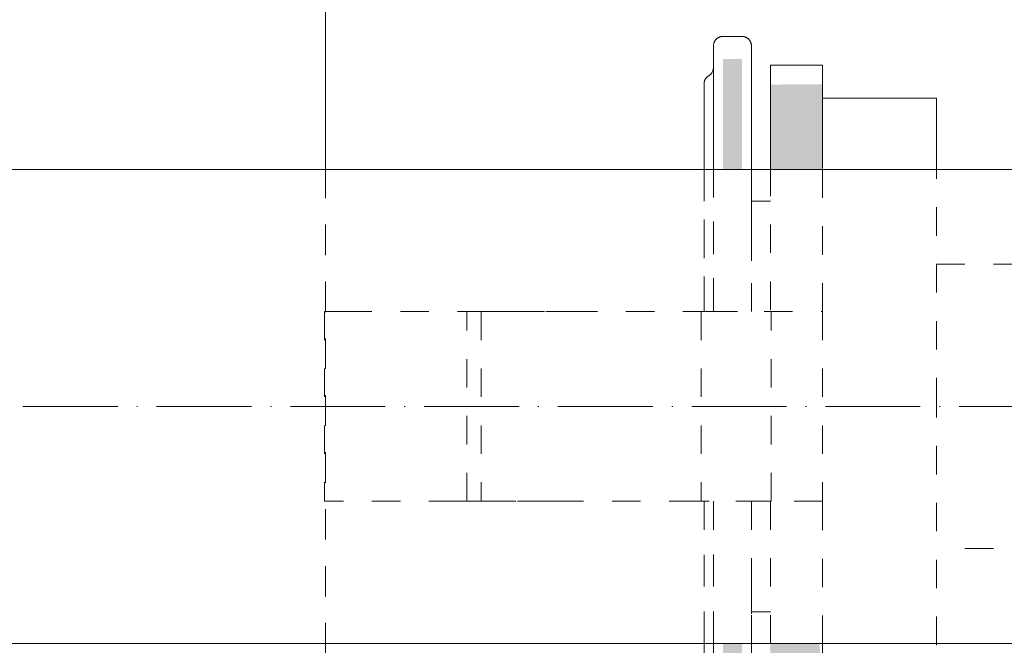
# Model space of a CAD drawing. Header units: millimetres. Extents: x 9824119 to 13672909, y -72394 to 462135.
# Tile 67 of 256: x 10118361 to 10118465, y -2601 to -2535. Entities that reach past the tile are written whole.
import ezdxf

# ---------------------------------------------------------------- set-up
doc = ezdxf.new("R2010")
doc.units = ezdxf.units.MM
doc.linetypes.add('ADSK_Осевая', pattern=[14, 10, -2, 0, -2])
doc.linetypes.add('ADSK_Скрыто', pattern=[6, 3, -3])
for name, color, linetype, lineweight in [('A-DETL-HDLN', 7, 'ADSK_Скрыто', 9), ('P-PIPE', 7, 'Continuous', 18), ('P-PIPE-CNTR', 7, 'ADSK_Осевая', 18)]:
    doc.layers.add(name, color=color, linetype=linetype, lineweight=lineweight)
doc.styles.add('ISOCPEUR', font='isocpeui.ttf')

# ---------------------------------------------------------------- blocks, each defined once
blk = doc.blocks.new('Tecofi_VPI4449-02_Затвор дисковый поворотный с ручкой - Затвор дисковый поворотный с рычагом_VPI 4449-02-V82-В_Этаж 01_Отопление')
at = {"layer": 'P-PIPE', "linetype": 'ADSK_Скрыто', "lineweight": 9, "true_color": 0x373737}
for points in [[(27715.01, -13250.84), (27715.01, -13239.19), (27713.01, -13239.19), (27713.01, -13250.84), (27714.69, -13250.84)], [(27723.2, -13250.84), (27723.51, -13250.84), (27723.51, -13241.86), (27718.01, -13241.9), (27718.01, -13250.84)], [(27715.01, -13312.48), (27715.01, -13300.84), (27713.01, -13300.84), (27713.01, -13312.48)], [(27723.51, -13309.81), (27723.2, -13300.84), (27718.01, -13300.84), (27718.01, -13309.78)]]:
    blk.add_hatch(color=250, dxfattribs=at).paths.add_polyline_path(points)
at = {"layer": 'A-DETL-HDLN', "color": 5, "true_color": 0x0000ff}
for p, q in [((27718.01, -13250.66), (27718.01, -13265.84)), ((27723.51, -13265.84), (27723.51, -13250.78)), ((27735.51, -13275.84), (27735.51, -13250.66)), ((27718.01, -13254.18), (27716.01, -13254.18)), ((27716.01, -13254.18), (27716.01, -13257.4)), ((27716.01, -13257.47), (27716.01, -13265.84)), ((27735.51, -13260.84), (27813.51, -13260.84)), ((27671.01, -13265.84), (27671.01, -13285.84)), ((27673.01, -13265.84), (27671.01, -13265.84)), ((27671.01, -13265.84), (27671.01, -13285.84)), ((27673.01, -13265.84), (27685.01, -13265.84)), ((27686.01, -13265.84), (27685.01, -13265.84)), ((27686.01, -13285.84), (27686.01, -13265.84)), ((27686.01, -13265.84), (27687.51, -13265.84)), ((27687.51, -13265.84), (27688.94, -13265.84)), ((27687.51, -13265.84), (27687.51, -13285.84)), ((27691.18, -13265.84), (27688.94, -13265.84)), ((27691.18, -13265.84), (27694.34, -13265.84)), ((27694.34, -13265.84), (27696.78, -13265.84)), ((27696.78, -13265.84), (27710.32, -13265.84)), ((27710.25, -13265.84), (27710.81, -13265.84)), ((27711.55, -13265.84), (27710.32, -13265.84)), ((27710.71, -13265.84), (27710.71, -13285.84)), ((27711.55, -13265.84), (27717.35, -13265.84)), ((27718.1, -13265.84), (27717.35, -13265.84)), ((27717.35, -13265.84), (27723.51, -13265.84)), ((27718.1, -13265.84), (27718.06, -13265.84)), ((27718.1, -13285.84), (27718.1, -13265.84)), ((27723.51, -13265.84), (27723.51, -13285.84)), ((27735.51, -13301.01), (27735.51, -13275.84)), ((27671.01, -13285.84), (27673.01, -13285.84)), ((27685.01, -13285.84), (27673.01, -13285.84)), ((27685.01, -13285.84), (27686.01, -13285.84)), ((27687.51, -13285.84), (27686.01, -13285.84)), ((27688.94, -13285.84), (27687.51, -13285.84)), ((27688.94, -13285.84), (27691.18, -13285.84)), ((27694.34, -13285.84), (27691.18, -13285.84)), ((27696.78, -13285.84), (27694.34, -13285.84)), ((27710.32, -13285.84), (27696.78, -13285.84)), ((27710.81, -13285.84), (27710.25, -13285.84)), ((27710.32, -13285.84), (27711.55, -13285.84)), ((27717.35, -13285.84), (27711.55, -13285.84)), ((27716.01, -13285.84), (27716.01, -13297.49)), ((27723.51, -13285.84), (27717.35, -13285.84)), ((27717.35, -13285.84), (27718.1, -13285.84)), ((27718.01, -13285.84), (27718.01, -13301.02)), ((27718.06, -13285.84), (27718.1, -13285.84)), ((27723.51, -13300.9), (27723.51, -13285.84)), ((27813.51, -13290.84), (27735.51, -13290.84)), ((27716.01, -13297.49), (27718.01, -13297.49))]:
    blk.add_line(p, q, dxfattribs=at)
at = {"layer": 'A-DETL-HDLN', "color": 5, "true_color": 0x0000ff, "flags": 128}
for points in [[(27712.01, -13237.82), (27712.01, -13237.78), (27712.01, -13237.74), (27712.02, -13237.7), (27712.02, -13237.66), (27712.03, -13237.62), (27712.04, -13237.58), (27712.05, -13237.54), (27712.06, -13237.5), (27712.07, -13237.47), (27712.09, -13237.43), (27712.1, -13237.39), (27712.12, -13237.36), (27712.14, -13237.32), (27712.16, -13237.29), (27712.18, -13237.25), (27712.21, -13237.22), (27712.23, -13237.19), (27712.26, -13237.16), (27712.28, -13237.13), (27712.31, -13237.1), (27712.34, -13237.07), (27712.37, -13237.05), (27712.4, -13237.02), (27712.43, -13237), (27712.47, -13236.98), (27712.5, -13236.96), (27712.54, -13236.94), (27712.57, -13236.92), (27712.61, -13236.9), (27712.65, -13236.89), (27712.68, -13236.87), (27712.72, -13236.86), (27712.76, -13236.85), (27712.8, -13236.84), (27712.84, -13236.83), (27712.88, -13236.83), (27712.92, -13236.82)], [(27715.09, -13236.82), (27715.13, -13236.82), (27715.17, -13236.83), (27715.21, -13236.84), (27715.25, -13236.85), (27715.28, -13236.86), (27715.32, -13236.87), (27715.36, -13236.88), (27715.4, -13236.9), (27715.43, -13236.91), (27715.47, -13236.93), (27715.5, -13236.95), (27715.54, -13236.97), (27715.57, -13236.99), (27715.61, -13237.02), (27715.64, -13237.04), (27715.67, -13237.07), (27715.7, -13237.09), (27715.73, -13237.12), (27715.75, -13237.15), (27715.78, -13237.18), (27715.8, -13237.21), (27715.83, -13237.24), (27715.85, -13237.28), (27715.87, -13237.31), (27715.89, -13237.35), (27715.91, -13237.38), (27715.92, -13237.42), (27715.94, -13237.46), (27715.95, -13237.49), (27715.97, -13237.53), (27715.98, -13237.57), (27715.99, -13237.61), (27715.99, -13237.65), (27716, -13237.69), (27716, -13237.73), (27716.01, -13237.77), (27716.01, -13237.81), (27716.01, -13237.82)], [(27712.01, -13238.3), (27712.01, -13238.14), (27712.01, -13237.97), (27712.01, -13237.87), (27712.01, -13237.82)], [(27712.01, -13237.82), (27712.01, -13237.85), (27712.01, -13237.94), (27712.01, -13238.09), (27712.01, -13238.3)], [(27716.01, -13238.21), (27716.01, -13238.03), (27716.01, -13237.9), (27716.01, -13237.83), (27716.01, -13237.82)], [(27716.01, -13237.82), (27716.01, -13237.85), (27716.01, -13237.94), (27716.01, -13238.09), (27716.01, -13238.21)], [(27711.51, -13240.97), (27711.54, -13240.95), (27711.58, -13240.93), (27711.61, -13240.9), (27711.64, -13240.88), (27711.67, -13240.85), (27711.7, -13240.83), (27711.73, -13240.8), (27711.75, -13240.77), (27711.78, -13240.74), (27711.81, -13240.71), (27711.83, -13240.68), (27711.85, -13240.64), (27711.87, -13240.61), (27711.89, -13240.57), (27711.91, -13240.54), (27711.93, -13240.5), (27711.94, -13240.46), (27711.95, -13240.43), (27711.97, -13240.39), (27711.98, -13240.35), (27711.99, -13240.31)], [(27711.01, -13241.84), (27711.01, -13241.8), (27711.01, -13241.76), (27711.02, -13241.72), (27711.02, -13241.68), (27711.03, -13241.64), (27711.04, -13241.6), (27711.05, -13241.56), (27711.06, -13241.52), (27711.07, -13241.48), (27711.09, -13241.45), (27711.1, -13241.41), (27711.12, -13241.38), (27711.14, -13241.34), (27711.16, -13241.31), (27711.18, -13241.27), (27711.21, -13241.24), (27711.23, -13241.21), (27711.26, -13241.18), (27711.28, -13241.15), (27711.31, -13241.12), (27711.34, -13241.09), (27711.37, -13241.07), (27711.4, -13241.04), (27711.43, -13241.02), (27711.47, -13241), (27711.5, -13240.97), (27711.51, -13240.97)], [(27711.01, -13242.27), (27711.01, -13242.13), (27711.01, -13241.98), (27711.01, -13241.88), (27711.01, -13241.84)], [(27711.01, -13241.84), (27711.01, -13241.86), (27711.01, -13241.95), (27711.01, -13242.08), (27711.01, -13242.27)], [(27712.01, -13265.33), (27712.01, -13263.88), (27712.01, -13262.44), (27712.01, -13261.03), (27712.01, -13259.64), (27712.01, -13258.28), (27712.01, -13256.95), (27712.01, -13255.64), (27712.01, -13254.37), (27712.01, -13253.13), (27712.01, -13251.93), (27712.01, -13250.77)], [(27712.01, -13250.8), (27712.01, -13251.61), (27712.01, -13252.8), (27712.01, -13254.03), (27712.01, -13255.29), (27712.01, -13256.59), (27712.01, -13257.92), (27712.01, -13259.27), (27712.01, -13260.65), (27712.01, -13262.06), (27712.01, -13263.49), (27712.01, -13264.94), (27712.01, -13265.84)], [(27711.01, -13251.19), (27711.01, -13252.15), (27711.01, -13253.14), (27711.01, -13254.17), (27711.01, -13255.24), (27711.01, -13256.34), (27711.01, -13257.47), (27711.01, -13258.63), (27711.01, -13259.81), (27711.01, -13261.02), (27711.01, -13262.26), (27711.01, -13263.52), (27711.01, -13264.79), (27711.01, -13265.84)], [(27711.01, -13265.14), (27711.01, -13263.86), (27711.01, -13262.6), (27711.01, -13261.35), (27711.01, -13260.14), (27711.01, -13258.94), (27711.01, -13257.78), (27711.01, -13256.64), (27711.01, -13255.53), (27711.01, -13254.46), (27711.01, -13253.42), (27711.01, -13252.41), (27711.01, -13251.45), (27711.01, -13251.23)], [(27716.01, -13265.84), (27716.01, -13264.38), (27716.01, -13262.94), (27716.01, -13261.52), (27716.01, -13260.12), (27716.01, -13258.75), (27716.01, -13257.4), (27716.01, -13256.09), (27716.01, -13254.81), (27716.01, -13253.56), (27716.01, -13252.34), (27716.01, -13251.17)], [(27716.01, -13251.21), (27716.01, -13251.61), (27716.01, -13252.8), (27716.01, -13254.03), (27716.01, -13255.29), (27716.01, -13256.59), (27716.01, -13257.46)], [(27711.01, -13285.84), (27711.01, -13287.13), (27711.01, -13288.4), (27711.01, -13289.66), (27711.01, -13290.89), (27711.01, -13292.09), (27711.01, -13293.27), (27711.01, -13294.43), (27711.01, -13295.55), (27711.01, -13296.64), (27711.01, -13297.7), (27711.01, -13298.73), (27711.01, -13299.71), (27711.01, -13300.45)], [(27712.01, -13285.84), (27712.01, -13287.3), (27712.01, -13288.74), (27712.01, -13290.16), (27712.01, -13291.55), (27712.01, -13292.92), (27712.01, -13294.27), (27712.01, -13295.58), (27712.01, -13296.87), (27712.01, -13298.12), (27712.01, -13299.33), (27712.01, -13300.51)], [(27716.01, -13300.87), (27716.01, -13300.06), (27716.01, -13298.87), (27716.01, -13297.64), (27716.01, -13296.38), (27716.01, -13295.08), (27716.01, -13293.76), (27716.01, -13292.4), (27716.01, -13291.02), (27716.01, -13289.61), (27716.01, -13288.19), (27716.01, -13286.74), (27716.01, -13285.84)], [(27711.01, -13300.48), (27711.01, -13299.52), (27711.01, -13298.53), (27711.01, -13297.5), (27711.01, -13296.43), (27711.01, -13295.34), (27711.01, -13294.21), (27711.01, -13293.05), (27711.01, -13291.86), (27711.01, -13290.65), (27711.01, -13289.41), (27711.01, -13288.16), (27711.01, -13286.88)], [(27712.01, -13300.47), (27712.01, -13300.06), (27712.01, -13298.87), (27712.01, -13297.64), (27712.01, -13296.38), (27712.01, -13295.08), (27712.01, -13293.76), (27712.01, -13292.4), (27712.01, -13291.02), (27712.01, -13289.61), (27712.01, -13288.19), (27712.01, -13286.74)], [(27716.01, -13294.73), (27716.01, -13296.03), (27716.01, -13297.3), (27716.01, -13298.54), (27716.01, -13299.74), (27716.01, -13300.91)]]:
    blk.add_lwpolyline(points, dxfattribs=at)
at = {"layer": 'P-PIPE', "color": 5, "true_color": 0x0000ff}
for p, q in [((27715.01, -13236.82), (27713.01, -13236.82)), ((27723.51, -13239.84), (27718.01, -13239.84)), ((27718.01, -13239.84), (27718.01, -13250.62)), ((27723.51, -13250.74), (27723.51, -13239.84)), ((27735.51, -13243.34), (27723.51, -13243.34)), ((27735.51, -13250.63), (27735.51, -13243.34)), ((27723.51, -13311.83), (27723.51, -13300.93))]:
    blk.add_line(p, q, dxfattribs=at)
at = {"layer": 'P-PIPE', "color": 5, "true_color": 0x0000ff, "flags": 128}
for points in [[(27712.01, -13237.82), (27712.01, -13237.78), (27712.01, -13237.74), (27712.02, -13237.7), (27712.02, -13237.66), (27712.03, -13237.62), (27712.04, -13237.58), (27712.05, -13237.54), (27712.06, -13237.5), (27712.07, -13237.47), (27712.09, -13237.43), (27712.1, -13237.39), (27712.12, -13237.36), (27712.14, -13237.32), (27712.16, -13237.29), (27712.18, -13237.25), (27712.21, -13237.22), (27712.23, -13237.19), (27712.26, -13237.16), (27712.28, -13237.13), (27712.31, -13237.1), (27712.34, -13237.07), (27712.37, -13237.05), (27712.4, -13237.02), (27712.43, -13237), (27712.47, -13236.98), (27712.5, -13236.96), (27712.54, -13236.94), (27712.57, -13236.92), (27712.61, -13236.9), (27712.65, -13236.89), (27712.68, -13236.87), (27712.72, -13236.86), (27712.76, -13236.85), (27712.8, -13236.84), (27712.84, -13236.83), (27712.88, -13236.83), (27712.92, -13236.82), (27712.96, -13236.82), (27713, -13236.82), (27713.01, -13236.82)], [(27715.01, -13236.82), (27715.05, -13236.82), (27715.09, -13236.82), (27715.13, -13236.82), (27715.17, -13236.83), (27715.21, -13236.84), (27715.25, -13236.85), (27715.28, -13236.86), (27715.32, -13236.87), (27715.36, -13236.88), (27715.4, -13236.9), (27715.43, -13236.91), (27715.47, -13236.93), (27715.5, -13236.95), (27715.54, -13236.97), (27715.57, -13236.99), (27715.61, -13237.02), (27715.64, -13237.04), (27715.67, -13237.07), (27715.7, -13237.09), (27715.73, -13237.12), (27715.75, -13237.15), (27715.78, -13237.18), (27715.8, -13237.21), (27715.83, -13237.24), (27715.85, -13237.28), (27715.87, -13237.31), (27715.89, -13237.35), (27715.91, -13237.38), (27715.92, -13237.42), (27715.94, -13237.46), (27715.95, -13237.49), (27715.97, -13237.53), (27715.98, -13237.57), (27715.99, -13237.61), (27715.99, -13237.65), (27716, -13237.69), (27716, -13237.73), (27716.01, -13237.77), (27716.01, -13237.81), (27716.01, -13237.82)], [(27712.01, -13250.77), (27712.01, -13249.64), (27712.01, -13248.56), (27712.01, -13247.53), (27712.01, -13246.53), (27712.01, -13245.59), (27712.01, -13244.69), (27712.01, -13243.84), (27712.01, -13243.05), (27712.01, -13242.31), (27712.01, -13241.62), (27712.01, -13240.98), (27712.01, -13240.4), (27712.01, -13239.88), (27712.01, -13239.41), (27712.01, -13239.01), (27712.01, -13238.66), (27712.01, -13238.37), (27712.01, -13238.14), (27712.01, -13237.97), (27712.01, -13237.87), (27712.01, -13237.82)], [(27712.01, -13237.82), (27712.01, -13237.85), (27712.01, -13237.94), (27712.01, -13238.09), (27712.01, -13238.3), (27712.01, -13238.58), (27712.01, -13238.91), (27712.01, -13239.3), (27712.01, -13239.75), (27712.01, -13240.25), (27712.01, -13240.82), (27712.01, -13241.44), (27712.01, -13242.11), (27712.01, -13242.84), (27712.01, -13243.62), (27712.01, -13244.46), (27712.01, -13245.34), (27712.01, -13246.27), (27712.01, -13247.25), (27712.01, -13248.28), (27712.01, -13249.35), (27712.01, -13250.46)], [(27716.01, -13251.17), (27716.01, -13250.03), (27716.01, -13248.93), (27716.01, -13247.88), (27716.01, -13246.87), (27716.01, -13245.91), (27716.01, -13245), (27716.01, -13244.13), (27716.01, -13243.32), (27716.01, -13242.56), (27716.01, -13241.85), (27716.01, -13241.19), (27716.01, -13240.6), (27716.01, -13240.05), (27716.01, -13239.57), (27716.01, -13239.14), (27716.01, -13238.77), (27716.01, -13238.46), (27716.01, -13238.21), (27716.01, -13238.03), (27716.01, -13237.9), (27716.01, -13237.83), (27716.01, -13237.82)], [(27716.01, -13237.82), (27716.01, -13237.85), (27716.01, -13237.94), (27716.01, -13238.09), (27716.01, -13238.3), (27716.01, -13238.58), (27716.01, -13238.91), (27716.01, -13239.3), (27716.01, -13239.75), (27716.01, -13240.25), (27716.01, -13240.82), (27716.01, -13241.44), (27716.01, -13242.11), (27716.01, -13242.84), (27716.01, -13243.62), (27716.01, -13244.46), (27716.01, -13245.34), (27716.01, -13246.27), (27716.01, -13247.25), (27716.01, -13248.28), (27716.01, -13249.35), (27716.01, -13250.46)], [(27711.51, -13240.97), (27711.54, -13240.95), (27711.58, -13240.93), (27711.61, -13240.9), (27711.64, -13240.88), (27711.67, -13240.85), (27711.7, -13240.83), (27711.73, -13240.8), (27711.75, -13240.77), (27711.78, -13240.74), (27711.81, -13240.71), (27711.83, -13240.68), (27711.85, -13240.64), (27711.87, -13240.61), (27711.89, -13240.57), (27711.91, -13240.54), (27711.93, -13240.5), (27711.94, -13240.46), (27711.95, -13240.43), (27711.97, -13240.39), (27711.98, -13240.35), (27711.99, -13240.31), (27711.99, -13240.27), (27712, -13240.23), (27712, -13240.19), (27712.01, -13240.15), (27712.01, -13240.11), (27712.01, -13240.1)], [(27711.01, -13241.84), (27711.01, -13241.8), (27711.01, -13241.76), (27711.02, -13241.72), (27711.02, -13241.68), (27711.03, -13241.64), (27711.04, -13241.6), (27711.05, -13241.56), (27711.06, -13241.52), (27711.07, -13241.48), (27711.09, -13241.45), (27711.1, -13241.41), (27711.12, -13241.38), (27711.14, -13241.34), (27711.16, -13241.31), (27711.18, -13241.27), (27711.21, -13241.24), (27711.23, -13241.21), (27711.26, -13241.18), (27711.28, -13241.15), (27711.31, -13241.12), (27711.34, -13241.09), (27711.37, -13241.07), (27711.4, -13241.04), (27711.43, -13241.02), (27711.47, -13241), (27711.5, -13240.97), (27711.51, -13240.97)], [(27711.01, -13250.52), (27711.01, -13249.63), (27711.01, -13248.79), (27711.01, -13247.98), (27711.01, -13247.23), (27711.01, -13246.52), (27711.01, -13245.85), (27711.01, -13245.23), (27711.01, -13244.67), (27711.01, -13244.15), (27711.01, -13243.68), (27711.01, -13243.26), (27711.01, -13242.9), (27711.01, -13242.59), (27711.01, -13242.33), (27711.01, -13242.13), (27711.01, -13241.98), (27711.01, -13241.88), (27711.01, -13241.84)], [(27711.01, -13241.84), (27711.01, -13241.86), (27711.01, -13241.95), (27711.01, -13242.08), (27711.01, -13242.27), (27711.01, -13242.51), (27711.01, -13242.81), (27711.01, -13243.16), (27711.01, -13243.56), (27711.01, -13244.02), (27711.01, -13244.52), (27711.01, -13245.08), (27711.01, -13245.68), (27711.01, -13246.33), (27711.01, -13247.03), (27711.01, -13247.78), (27711.01, -13248.57), (27711.01, -13249.4), (27711.01, -13250.28), (27711.01, -13251.19)], [(27711.01, -13309.84), (27711.01, -13309.81), (27711.01, -13309.73), (27711.01, -13309.59), (27711.01, -13309.4), (27711.01, -13309.16), (27711.01, -13308.86), (27711.01, -13308.51), (27711.01, -13308.11), (27711.01, -13307.66), (27711.01, -13307.15), (27711.01, -13306.6), (27711.01, -13305.99), (27711.01, -13305.34), (27711.01, -13304.64), (27711.01, -13303.9), (27711.01, -13303.11), (27711.01, -13302.27), (27711.01, -13301.4), (27711.01, -13300.48)], [(27712.01, -13300.51), (27712.01, -13301.65), (27712.01, -13302.74), (27712.01, -13303.79), (27712.01, -13304.8), (27712.01, -13305.76), (27712.01, -13306.68), (27712.01, -13307.54), (27712.01, -13308.36), (27712.01, -13309.12), (27712.01, -13309.83), (27712.01, -13310.48), (27712.01, -13311.08), (27712.01, -13311.62), (27712.01, -13312.11), (27712.01, -13312.53), (27712.01, -13312.9), (27712.01, -13313.21), (27712.01, -13313.46), (27712.01, -13313.65), (27712.01, -13313.78), (27712.01, -13313.84), (27712.01, -13313.86)], [(27711.01, -13300.66), (27711.01, -13301.57), (27711.01, -13302.44), (27711.01, -13303.26), (27711.01, -13304.05), (27711.01, -13304.78), (27711.01, -13305.47), (27711.01, -13306.12), (27711.01, -13306.71), (27711.01, -13307.25), (27711.01, -13307.75), (27711.01, -13308.19), (27711.01, -13308.58), (27711.01, -13308.92), (27711.01, -13309.21), (27711.01, -13309.44), (27711.01, -13309.62), (27711.01, -13309.75), (27711.01, -13309.82), (27711.01, -13309.84)], [(27716.01, -13300.91), (27716.01, -13302.03), (27716.01, -13303.11), (27716.01, -13304.15), (27716.01, -13305.14), (27716.01, -13306.09), (27716.01, -13306.98), (27716.01, -13307.83), (27716.01, -13308.62), (27716.01, -13309.37), (27716.01, -13310.06), (27716.01, -13310.69), (27716.01, -13311.27), (27716.01, -13311.79), (27716.01, -13312.26), (27716.01, -13312.67), (27716.01, -13313.01), (27716.01, -13313.3), (27716.01, -13313.53), (27716.01, -13313.7), (27716.01, -13313.81), (27716.01, -13313.85)]]:
    blk.add_lwpolyline(points, dxfattribs=at)

msp = doc.modelspace()

# ---------------------------------------------------------------- linework, layer by layer
at = {"layer": 'A-DETL-HDLN', "color": 5, "true_color": 0x0000ff}
for p, q in [((10118393.6, -2550.41), (10118393.6, -2600.75)), ((10118393.6, -2550.63), (10118393.6, -2600.53))]:
    msp.add_line(p, q, dxfattribs=at)
at = {"layer": 'P-PIPE', "color": 5, "true_color": 0x0000ff}
for p, q in [((10118393.6, -2509.08), (10118393.6, -2550.58)), ((10118393.6, -2515.3), (10118393.6, -2547.5)), ((10118942.5, -2550.58), (10117995.49, -2550.58)), ((10117995.49, -2600.58), (10118942.5, -2600.58)), ((10118393.6, -2600.58), (10118393.6, -2642.08))]:
    msp.add_line(p, q, dxfattribs=at)
at = {"layer": 'P-PIPE-CNTR', "color": 5, "true_color": 0x0000ff}
msp.add_line((10118907.5, -2575.58), (10118030.49, -2575.58), dxfattribs=at)

# ---------------------------------------------------------------- block references
at = {"layer": 'A-DETL-HDLN', "color": 5, "true_color": 0x0000ff}
msp.add_blockref('Tecofi_VPI4449-02_Затвор дисковый поворотный с ручкой - Затвор дисковый поворотный с рычагом_VPI 4449-02-V82-В_Этаж 01_Отопление', (10090722.49, 10700.26), dxfattribs=at)

# ---------------------------------------------------------------- texts
at = {"char_height": 300, "attachment_point": 1, "style": 'ISOCPEUR'}
for s, insert, width in [('\\pi13638.10589;{\\fISOCPEUR|b0|i0|c204|p34;\\H1.66667x;\\L\\C7;\\P\\pi10874.35036;\\H1.1x;Общие указания\\l\\P\\pi13638.10589;\\P\\pi-900,l1200,t1200;\\H0.72727x;1.^IПроект выполнен на основании задания заказчика и задания на проектирование архитектурно-строительных чертежей.\\P2.^IПроект соответствует действующим нормам :\\P\\pl900,t900;\\fSymbol|b0|i0|c2|p18;·^I\\fISOCPEUR|b0|i0|c204|p34;КМК 2. 04.05-97* "Отопление, вентиляция и кондиционирование воздуха".\\P\\fSymbol|b0|i0|c2|p18;·^I\\fISOCPEUR|b0|i0|c204|p34;ШНК 2.08.02-09* "Общественные здания и сооружение" \\P\\fSymbol|b0|i0|c2|p18;·^I\\fISOCPEUR|b0|i0|c204|p34;КМК 2.01.01-94 "Климатические и физико-геологические данные для проектирования".\\P\\fSymbol|b0|i0|c2|p18;·^I\\fISOCPEUR|b0|i0|c204|p34;КМК 2.01.04-97* "Строительная теплотехника".\\P\\fSymbol|b0|i0|c2|p18;·^I\\fISOCPEUR|b0|i0|c204|p34;ГОСТ 21.602-2003 "Правила выполнения рабочей документации отопления, вентиляции и кондиционирования".\\P\\fSymbol|b0|i0|c2|p18;·^I\\fISOCPEUR|b0|i0|c204|p34;ШНК \\fISOCPEUR|b0|i0|c186|p34;2.01.02-04\\fISOCPEUR|b0|i0|c204|p34; - \\fISOCPEUR|b0|i0|c186|p34;"\\fISOCPEUR|b0|i0|c204|p34;Пожарная безопасность зданий и сооружений\\fISOCPEUR|b0|i0|c186|p34;"\\fISOCPEUR|b0|i0|c204|p34;;\\P\\pl1200,t1200;3.^I  Расчетные параметры наружного воздуха для проектирования отопления, вентиляции и кондиционирования воздуха приняты по КМК 2.01.01-94.\\P\\pi-300,l300,tz;      Для проектирования отопления, вентиляции и кондиционирования воздуха: \\P\\pl1500,t1500;-^IХолодный  период  года Тн\\fISOCPEUR|b0|i0|c186|p34;=-14.0°C\\fISOCPEUR|b0|i0|c204|p34;; I=-12,4 кДж/кг (Парам. Б);\\P-^IТеплый  период  года Тн=33°C; I=55,7 кДж/кг  (Парам. А);\\P-^IТеплый  период  года Тн=37,5°C; I=65,2 кДж/кг (Парам. Б);\\P-^IСкорость ветра  - V=1,6 м/сек - холодный период;\\P-^IСкорость ветра  - V=1,9 м/сек - теплый  период;\\P-^IПродолжительность отопительного периода  Zот.пер.=129суток;\\P-^IСредняя температура отопительного периода  tот.пер.=2,7°C;\\P-^IБарометрическое давление в районе строительства Рбар=950 Гпа.\\P\\pi600,l0,tz;\\P\\pi11458.1097;\\LТЕПЛОСНАБЖЕНИЕ\\P\\pi13638.10589;\\l\\P\\pi0;\\C0;В качестве источника тепла выбран установленный во дворе здания тепловой насос, рассчитанный на работу в температурном режиме 40–30 °C.^J^JСистема отопления спроектирована как двухтрубная, в ней используются напольный фанкойл.\\P^JОсновным источником тепла является тепловой насос. \\P^JОсновное охлаждение осуществляется с помощью\\Pтепловых насосов. Для отвода конденсата, образующегося в фанкойлах, предусмотрены дренажные трубы. Основные водосточные и обратные трубы выполнены из полипропилена. \\P\\pi600;^JОсновные подающие и обратные трубы выполнены из полипропилена. Слив воды из системы осуществляется через регулировочный узел. Для снижения теплопотерь через трубы выполнены работы по теплоизоляции.\\C7; \\P\\pi12278.10827;\\LОТОПЛЕНИЕ\\l\\P\\pi0;  Для достижения  комфортных условий в зимнее время и компенсации теплопотерь в помещениях установлены \\C0;фанкойл\\C7;ы обеспечивающие в помещениях нормируемую температуру воздуха:\\P\\pi-300,l1500,t1500;-^IКабинет врача +20°C.\\P-^IЗал       +22°C.\\P-^IФизиотерапия     +21°C.\\P\\pi0,l0,tz;   На каждом приборе предусматривается устанавка термостатического клапана и запорного крана. Рекомендуется применить трубопроводы стабильные полипропиленовые. Система теплоснабжения \\C0;фанкойл\\C7;ов двухтрубная с принудительной циркуляцией, горизонтальная. Удаление воздуха осуществляется из воздухоспускных кранов установленных в \\C0;фанкойл\\C7;ах. Все монтажные и наладочные работы проводить в соответствии с нормативными документами и инструкциям фирм-изготовителя.}', (9986122.19, 27067.08), 27276.2118), ('{\\fISOCPEUR|b0|i0|c204|p34;\\C7;^I\\A1;\\L\\P\\pi10515.36534;\\H1.33333x;ВЕНТИЛЯЦИЯ\\P\\pi0;\\l^IВ здании предусмотрена приточно-вытяжная вентиляция с естественным и \\Pмеханическим побуждением, для функционально различных и конструктивно раздельных групп \\Pпомещений.   ^I  \\P^IТакже предусматривается естественная вентиляция с удалением и поступлением воздуха через окна и двери.\\P^IУдаление воздуха из помещений производится с помощью вытяжных решеток.\\P^IМатериал воздуховодов - тонколистовая оцинкованная сталь по ГОСТ 14918-80.\\P^IВоздуховоды систем вытяжной вентиляции выполняются класса "Н" (нормально плотный).\\P^IМонтаж систем вентиляции выполнить в соответствии с \\A0;КМК 3.05.01.-9\\A1;7\\P\\A0;\\L\\P\\pi12075.36144;\\P\\pi7995.37164;ПРИМЕЧАНИЯ (ТЕПЛОСНАБЖЕНИЕ)\\P\\pi-900,l900,t900;\\l1.^IЧертеж читать совместно со спецификацией и с другими разделами проекта.\\P2.^IМонтаж оборудования и трубопроводов производить в соответствии с местными \\P\\pi0;действующими нормами и правилами, и требованиями завода-изготовителя оборудования.\\P\\pi-900;3.^IТрубопроводы системы теплоснабжения радиаторов приняты полипропиленовыми.\\P4.^IНа планах и схемах указаны наружный диаметр и толщина стенки полипропиленовых \\P\\pi0;трубопроводов.\\P\\pi-900;5.^IПриборы и трубопроводы нанесены условно.\\P6.^IУклон трубопроводов выполнить согласно схемам в сторону ближайшего вертикального \\P\\pi0;стояка.\\P\\pi-900;7.^IВсе отметки указаны от уровня пола этажа. \\P8.^IКрепить трубу в штробе каждые 2 метра.\\P9.^IТрубопроводы отопления, прокладываемые в полу покрыть трубчатой тепловой изоляцией \\P\\pi0;из вспученного полителена "Isocom" толщиной 9 мм.\\P\\pi-900;10.^IДиаметры запорно-регулирующей арматуры и фильтров соответствуют диаметру \\P\\pi0;трубопроводов, если не указано иное.\\P\\pi3390,l600,tz;\\P\\pi5455.37799,l0;\\LПРИМЕЧАНИЯ (ВЕНТИЛЯЦИЯ И КОНДИЦИОНИРОВАНИЕ)\\l\\P\\pi-900,l900,t900;1.^IВентиляционные системы показаны условно.\\P2.^IЧертеж читать совместно со спецификацией и остальными разделами проекта \\P3.^IВсе неплотности при пересечении инженерными коммуникациями огнестойких стен, \\P\\pi0;перекрытий и перегородок заделать материалами, соответствующими по степени \\Pогнестойкости пересекаемым ограждениям.\\P\\pi-900;4.^IВ сан-узлах двери не оборудованные переточными решетками, предусмотреть с \\P\\pi0;подрезкой дверного полотна, высота щели не менее 20 мм. Если конструкция дверей не \\Pпозволяет предусмотреть щели в нижней части, то необходимо выполнить установку \\Pжалюзийной решетки в нижней половине двери.\\P\\pi-900;5.^IРазместить все приборы для измерения температуры, давления и скорости потока в \\P\\pi0;доступных местах с прямыми секциями труб или воздуховодов наверху или внизу, \\Pсогласно рекомендациям завода изготовителя для точности показаний.\\P\\pi-900;6.^IУстановить расположение диффузоров, отдушин и вентиляционных решеток согласно \\P\\pi0;архитектурным планам потолка, освещения и другим деталям/узлам потолка и \\Pвыполнить незначительные изменения для обеспечения соответствия.\\P\\pi-900;7.^IМонтаж оборудования выполнить в соответствии с местными нормами и правилами, а \\P\\pi0;так же требованиями завода-изготовителя оборудования \\P\\pi-900;8.^IВсе отметки оборудований даны от пола этажа.\\P}', (10015733.61, 26003.42), 24350.7239)]:
    msp.add_mtext(s, dxfattribs=dict(at, insert=insert, width=width))

doc.saveas('drawing.dxf')
